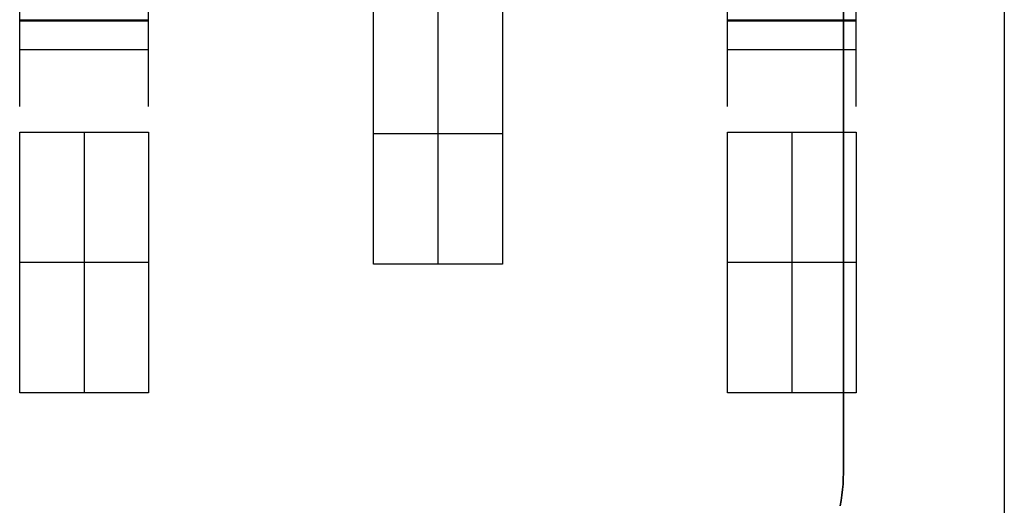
# Model space of a CAD drawing. Header units: millimetres. Extents: x -88 to 88, y -12 to 103.
# Tile 183 of 256: x -41.05 to -37.99, y 7.19 to 8.69. Entities that reach past the tile are written whole.
import ezdxf

# ---------------------------------------------------------------- set-up
doc = ezdxf.new("R2010")
doc.units = ezdxf.units.MM
doc.layers.add('Default', color=7, linetype='Continuous', true_color=0x000000)

msp = doc.modelspace()

# ---------------------------------------------------------------- linework, layer by layer
at = {"layer": 'Default', "color": 254, "true_color": 0xcad1ee}
for points in [[(-37.9912, 9.0352), (-37.9912, 4.8352)], [(-37.9912, 9.0352), (-37.9912, 4.4352)], [(-37.9912, 9.0352), (-37.9912, 4.5202)], [(-41.0512, 8.4246), (-41.0512, 8.9363)], [(-40.6512, 8.4246), (-40.6512, 8.9363)], [(-38.8512, 8.4246), (-38.8512, 8.9363)], [(-38.4512, 8.4246), (-38.4512, 8.9363)], [(-38.4912, 8.7852), (-38.4912, 7.2852)], [(-38.4912, 8.7852), (-38.4912, 7.2852)], [(-38.4912, 7.2852), (-38.4912, 8.7852)], [(-39.9512, 7.9352), (-39.9512, 8.7452)], [(-39.9512, 7.9352), (-39.9512, 8.7452)], [(-39.7512, 8.7452), (-39.7512, 7.9352)], [(-39.7512, 8.7452), (-39.7512, 7.9352)], [(-39.5512, 8.7452), (-39.5512, 7.9352)], [(-39.5512, 8.7452), (-39.5512, 7.9352)], [(-41.0512, 8.6949), (-40.6512, 8.6949)], [(-38.8512, 8.6949), (-38.4512, 8.6949)], [(-40.6512, 8.6902), (-41.0512, 8.6902)], [(-38.4512, 8.6902), (-38.8512, 8.6902)], [(-41.0512, 8.6017), (-40.6512, 8.6017)], [(-38.8512, 8.6017), (-38.4512, 8.6017)], [(-41.0512, 7.5352), (-41.0512, 8.3452)], [(-41.0512, 8.3452), (-40.6512, 8.3452)], [(-41.0512, 7.5352), (-41.0512, 8.3452)], [(-41.0512, 8.3452), (-40.6512, 8.3452)], [(-40.8512, 8.3452), (-40.8512, 7.5352)], [(-40.8512, 8.3452), (-40.8512, 7.5352)], [(-40.6512, 8.3452), (-40.6512, 7.5352)], [(-40.6512, 8.3452), (-40.6512, 7.5352)], [(-39.5512, 8.3402), (-39.9512, 8.3402)], [(-39.5512, 8.3402), (-39.9512, 8.3402)], [(-38.8512, 7.5352), (-38.8512, 8.3452)], [(-38.8512, 8.3452), (-38.4512, 8.3452)], [(-38.8512, 7.5352), (-38.8512, 8.3452)], [(-38.8512, 8.3452), (-38.4512, 8.3452)], [(-38.6512, 8.3452), (-38.6512, 7.5352)], [(-38.6512, 8.3452), (-38.6512, 7.5352)], [(-38.4512, 8.3452), (-38.4512, 7.5352)], [(-38.4512, 8.3452), (-38.4512, 7.5352)], [(-40.6512, 7.9402), (-41.0512, 7.9402)], [(-40.6512, 7.9402), (-41.0512, 7.9402)], [(-39.5512, 7.9352), (-39.9512, 7.9352)], [(-39.5512, 7.9352), (-39.9512, 7.9352)], [(-39.5512, 7.9352), (-39.9512, 7.9352)], [(-38.4512, 7.9402), (-38.8512, 7.9402)], [(-38.4512, 7.9402), (-38.8512, 7.9402)], [(-40.6512, 7.5352), (-41.0512, 7.5352)], [(-40.6512, 7.5352), (-41.0512, 7.5352)], [(-40.6512, 7.5352), (-41.0512, 7.5352)], [(-38.4512, 7.5352), (-38.8512, 7.5352)], [(-38.4512, 7.5352), (-38.8512, 7.5352)], [(-38.4512, 7.5352), (-38.8512, 7.5352)], [(-38.4912, 7.2852), (-38.4915, 7.2681), (-38.4923, 7.2511), (-38.4938, 7.2341), (-38.4958, 7.2171), (-38.4984, 7.2002), (-38.5016, 7.1835)], [(-38.4912, 7.2852), (-38.4915, 7.2681), (-38.4923, 7.2511), (-38.4938, 7.2341), (-38.4958, 7.2171), (-38.4984, 7.2002), (-38.5016, 7.1835)], [(-38.5016, 7.1835), (-38.4984, 7.2002), (-38.4958, 7.2171), (-38.4938, 7.2341), (-38.4923, 7.2511), (-38.4915, 7.2681), (-38.4912, 7.2852)]]:
    msp.add_lwpolyline(points, dxfattribs=at)
at = {"layer": 'Default', "color": 254, "true_color": 0xcad1ee, "extrusion": (1, 0, 0)}
for points in [[(8.8719, -4.7254), (8.6949, -4.8186)], [(8.6949, -4.8186), (8.8719, -4.7254)], [(8.8719, -4.7254), (8.6949, -4.8186)], [(8.6017, -4.6416), (8.7787, -4.5484)], [(8.6017, -4.6416), (8.7787, -4.5484)], [(8.7787, -4.5484), (8.6017, -4.6416)], [(8.6017, -4.6416), (8.7787, -4.5484)], [(8.6017, -4.6416), (8.7787, -4.5484)], [(8.7787, -4.5484), (8.6017, -4.6416)], [(8.3452, -4.905), (8.3712, -4.9046), (8.3971, -4.9032), (8.423, -4.901), (8.4488, -4.8978), (8.4745, -4.8938), (8.5, -4.8889), (8.5253, -4.8831), (8.5504, -4.8764), (8.5753, -4.8689), (8.5999, -4.8605), (8.6242, -4.8512), (8.6481, -4.8412), (8.6717, -4.8303), (8.6949, -4.8186)], [(8.3452, -4.905), (8.3712, -4.9046), (8.3971, -4.9032), (8.423, -4.901), (8.4488, -4.8978), (8.4745, -4.8938), (8.5, -4.8889), (8.5253, -4.8831), (8.5504, -4.8764), (8.5753, -4.8689), (8.5999, -4.8605), (8.6242, -4.8512), (8.6481, -4.8412), (8.6717, -4.8303), (8.6949, -4.8186)], [(8.6545, -4.905), (8.6545, -4.705)], [(8.6545, -4.905), (8.6545, -4.705)], [(8.3452, -4.705), (8.3642, -4.7047), (8.3833, -4.7037), (8.4023, -4.702), (8.4212, -4.6997), (8.44, -4.6968), (8.4587, -4.6932), (8.4773, -4.6889), (8.4957, -4.684), (8.514, -4.6785), (8.532, -4.6723), (8.5498, -4.6656), (8.5674, -4.6582), (8.5847, -4.6502), (8.6017, -4.6416)], [(8.6017, -4.6416), (8.5847, -4.6502), (8.5674, -4.6582), (8.5498, -4.6656), (8.532, -4.6723), (8.514, -4.6785), (8.4957, -4.684), (8.4773, -4.6889), (8.4587, -4.6932), (8.44, -4.6968), (8.4212, -4.6997), (8.4023, -4.702), (8.3833, -4.7037), (8.3642, -4.7047), (8.3452, -4.705)], [(8.3452, -4.705), (8.3642, -4.7047), (8.3833, -4.7037), (8.4023, -4.702), (8.4212, -4.6997), (8.44, -4.6968), (8.4587, -4.6932), (8.4773, -4.6889), (8.4957, -4.684), (8.514, -4.6785), (8.532, -4.6723), (8.5498, -4.6656), (8.5674, -4.6582), (8.5847, -4.6502), (8.6017, -4.6416)], [(8.2545, -4.905), (8.2545, -4.705)], [(8.2545, -4.905), (8.2545, -4.705)], [(8.2545, -4.905), (8.2545, -4.705)], [(8.2545, -4.905), (8.2545, -4.705)], [(8.0352, -3.27), (8.0352, -3.07)], [(7.9352, -4.705), (7.9352, -4.905)], [(7.9352, -4.705), (7.9352, -4.905)], [(7.9352, -4.905), (7.9352, -4.705)], [(7.5352, -4.705), (7.5352, -4.905)], [(7.5352, -4.705), (7.5352, -4.905)], [(7.5352, -4.905), (7.5352, -4.705)], [(7.5352, -4.705), (7.5352, -4.905)], [(7.5352, -4.705), (7.5352, -4.905)], [(7.5352, -4.905), (7.5352, -4.705)], [(7.2852, -3.27), (7.2852, -3.07)], [(7.2852, -3.27), (7.2852, -3.07)]]:
    msp.add_lwpolyline(points, dxfattribs=at)
at = {"layer": 'Default', "color": 254, "true_color": 0xcad1ee, "extrusion": (1, -9.74721e-14, 4.76517e-13)}
for points in [[(8.3452, -4.905), (8.3712, -4.9046), (8.3971, -4.9032), (8.423, -4.901), (8.4488, -4.8978), (8.4745, -4.8938), (8.5, -4.8889), (8.5253, -4.8831), (8.5504, -4.8764), (8.5753, -4.8689), (8.5999, -4.8605), (8.6242, -4.8512), (8.6481, -4.8412), (8.6717, -4.8303), (8.6949, -4.8186)], [(8.6949, -4.8186), (8.6717, -4.8303), (8.6481, -4.8412), (8.6242, -4.8512), (8.5999, -4.8605), (8.5753, -4.8689), (8.5504, -4.8764), (8.5253, -4.8831), (8.5, -4.8889), (8.4745, -4.8938), (8.4488, -4.8978), (8.423, -4.901), (8.3971, -4.9032), (8.3712, -4.9046), (8.3452, -4.905)], [(8.3452, -4.905), (8.3712, -4.9046), (8.3971, -4.9032), (8.423, -4.901), (8.4488, -4.8978), (8.4745, -4.8938), (8.5, -4.8889), (8.5253, -4.8831), (8.5504, -4.8764), (8.5753, -4.8689), (8.5999, -4.8605), (8.6242, -4.8512), (8.6481, -4.8412), (8.6717, -4.8303), (8.6949, -4.8186)]]:
    msp.add_lwpolyline(points, dxfattribs=at)
at = {"layer": 'Default', "color": 254, "true_color": 0xcad1ee, "extrusion": (1, 1.85723e-14, 1.71461e-13)}
msp.add_lwpolyline([(8.6949, -4.8186), (8.6717, -4.8303), (8.6481, -4.8412), (8.6242, -4.8512), (8.5999, -4.8605), (8.5753, -4.8689), (8.5504, -4.8764), (8.5253, -4.8831), (8.5, -4.8889), (8.4745, -4.8938), (8.4488, -4.8978), (8.423, -4.901), (8.3971, -4.9032), (8.3712, -4.9046), (8.3452, -4.905)], dxfattribs=at)
at = {"layer": 'Default', "color": 254, "true_color": 0xcad1ee, "extrusion": (1, 1.57143e-15, -4.54588e-13)}
msp.add_lwpolyline([(8.3452, -4.705), (8.3642, -4.7047), (8.3833, -4.7037), (8.4023, -4.702), (8.4212, -4.6997), (8.44, -4.6968), (8.4587, -4.6932), (8.4773, -4.6889), (8.4957, -4.684), (8.514, -4.6785), (8.532, -4.6723), (8.5498, -4.6656), (8.5674, -4.6582), (8.5847, -4.6502), (8.6017, -4.6416)], dxfattribs=at)
at = {"layer": 'Default', "color": 254, "true_color": 0xcad1ee, "extrusion": (1, -5.22091e-14, -1.29056e-14)}
msp.add_lwpolyline([(8.3452, -4.705), (8.3642, -4.7047), (8.3833, -4.7037), (8.4023, -4.702), (8.4212, -4.6997), (8.44, -4.6968), (8.4587, -4.6932), (8.4773, -4.6889), (8.4957, -4.684), (8.514, -4.6785), (8.532, -4.6723), (8.5498, -4.6656), (8.5674, -4.6582), (8.5847, -4.6502), (8.6017, -4.6416)], dxfattribs=at)
at = {"layer": 'Default', "color": 254, "true_color": 0xcad1ee, "extrusion": (1, 2.37298e-13, -6.23806e-13)}
msp.add_lwpolyline([(8.6017, -4.6416), (8.5847, -4.6502), (8.5674, -4.6582), (8.5498, -4.6656), (8.532, -4.6723), (8.514, -4.6785), (8.4957, -4.684), (8.4773, -4.6889), (8.4587, -4.6932), (8.44, -4.6968), (8.4212, -4.6997), (8.4023, -4.702), (8.3833, -4.7037), (8.3642, -4.7047), (8.3452, -4.705)], dxfattribs=at)

doc.saveas('drawing.dxf')
